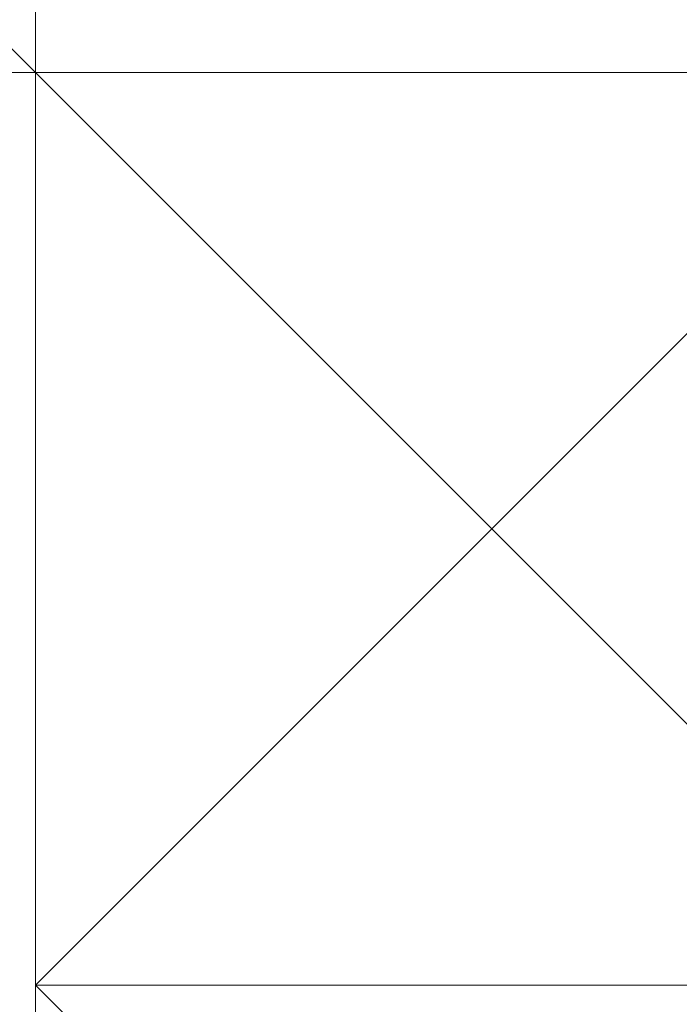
# Model space of a CAD drawing. Header units: inches. Extents: x -79624 to 52587, y -27526 to 10116.
# Tile 52 of 256: x 9780 to 9786, y -15014 to -15004. Entities that reach past the tile are written whole.
import ezdxf
from ezdxf import colors
from ezdxf.entities.mleader import LeaderData, LeaderLine
from ezdxf.math import Vec2, Vec3

# ---------------------------------------------------------------- set-up
doc = ezdxf.new("R2010")
doc.units = ezdxf.units.IN
doc.header["$MEASUREMENT"] = 0
doc.layers.add('- მექანიკური ნაწილი', color=7, linetype='Continuous', lineweight=18)
doc.layers.add('Dimensioning - General', color=7, linetype='Continuous')
doc.styles.add('CT', font='ARIALN.TTF', dxfattribs={"height": 200})
doc.styles.add('GENERATED_STYLE_1', font='txt')
doc.dimstyles.new('GENERATED_STYLE__1', dxfattribs={"dimtxt": 100, "dimasz": 76, "dimexe": 0.18, "dimexo": 0.0625, "dimgap": 0, "dimtad": 0, "dimdec": 0, "dimlfac": 0.1, "dimzin": 0, "dimdsep": 46, "dimtxsty": 'GENERATED_STYLE_1', "dimblk": 'ARROWHEAD_5', "dimblk1": 'ARROWHEAD_5', "dimblk2": 'ARROWHEAD_5', "dimcen": 0.09, "dimse1": 1, "dimse2": 1, "dimclrd": 7, "dimclre": 7, "dimclrt": 7, "dimadec": 0, "dimazin": 0, "dimtfac": 1, "dimtdec": 4, "dimtmove": 0, "dimatfit": 3, "dimfxl": 1, "dimtolj": 1, "dimtzin": 0, "dimarcsym": 0})
doc.dimstyles.new('GENERATED_STYLE__2', dxfattribs={"dimtxt": 100, "dimasz": 76, "dimexe": 0.18, "dimexo": 0.0625, "dimgap": 0, "dimtad": 0, "dimtih": 1, "dimtoh": 1, "dimdec": 0, "dimlfac": 0.1, "dimzin": 0, "dimdsep": 46, "dimtxsty": 'GENERATED_STYLE_1', "dimblk": 'ARROWHEAD_5', "dimblk1": 'ARROWHEAD_5', "dimblk2": 'ARROWHEAD_5', "dimcen": 0.09, "dimse1": 1, "dimse2": 1, "dimclrd": 7, "dimclre": 7, "dimclrt": 7, "dimadec": 0, "dimazin": 0, "dimtfac": 1, "dimtdec": 4, "dimtmove": 0, "dimatfit": 3, "dimfxl": 1, "dimtolj": 1, "dimtzin": 0, "dimarcsym": 0})

# ---------------------------------------------------------------- blocks, each defined once
blk = doc.blocks.new('ARROWHEAD_5')
at = {"linetype": 'Continuous', "lineweight": 0}
blk.add_hatch(color=0, dxfattribs=at).paths.add_polyline_path([(-1, 0.2679), (0, 0), (-1, -0.2679)])
at = {"color": 0, "linetype": 'Continuous', "lineweight": 0}
blk.add_line((0, 0), (-1, 0), dxfattribs=at)
blk = doc.blocks.new('*D249')
at = {"layer": 'Defpoints', "color": 0, "linetype": 'Continuous', "transparency": 16777216}
for p in [(358.5559, 209.2034), (25258.5559, 209.2034), (1258.5559, -26125.7224)]:
    blk.add_point(p, dxfattribs=at)
at = {"layer": 'Dimensioning - General', "color": 7, "linetype": 'Continuous', "lineweight": -2, "transparency": 16777216}
for p, q in [((358.5559, 133.2034), (358.5559, -12795.7235)), ((358.5559, -26049.7224), (358.5559, -13148.1045))]:
    blk.add_line(p, q, dxfattribs=at)
at = {"layer": 'Dimensioning - General', "color": 7, "linetype": 'Continuous', "lineweight": -2, "transparency": 16777216, "xscale": 76.00000000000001, "yscale": 76.00000000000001, "zscale": 76.00000000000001}
for p, rotation in [((358.5559, 209.2034), 90), ((358.5559, -26125.7224), 270)]:
    blk.add_blockref('ARROWHEAD_5', p, dxfattribs=dict(at, rotation=rotation))
at = {"layer": 'Dimensioning - General', "color": 7, "linetype": 'Continuous', "lineweight": 13, "transparency": 16777216, "insert": (358.5559, -12971.914), "char_height": 100, "attachment_point": 5, "rotation": 90, "style": 'GENERATED_STYLE_1'}
blk.add_mtext('\\A1;2633', dxfattribs=at)
blk = doc.blocks.new('*D264')
at = {"layer": 'Defpoints', "color": 0, "linetype": 'Continuous', "transparency": 16777216}
for p in [(7428.9684, -14429.1233), (51186.6282, -26125.7224), (51186.6282, -26425.7224)]:
    blk.add_point(p, dxfattribs=at)
at = {"layer": 'Dimensioning - General', "color": 7, "linetype": 'Continuous', "lineweight": -2, "transparency": 16777216}
for p, q in [((7504.9684, -26425.7224), (29120.8433, -26425.7224)), ((51110.6282, -26425.7224), (29468.4623, -26425.7224))]:
    blk.add_line(p, q, dxfattribs=at)
at = {"layer": 'Dimensioning - General', "color": 7, "linetype": 'Continuous', "lineweight": -2, "transparency": 16777216, "xscale": 76.00000000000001, "yscale": 76.00000000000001, "zscale": 76.00000000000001, "rotation": 180}
blk.add_blockref('ARROWHEAD_5', (7428.9684, -26425.7224), dxfattribs=at)
at = {"layer": 'Dimensioning - General', "color": 7, "linetype": 'Continuous', "lineweight": -2, "transparency": 16777216, "xscale": 76.00000000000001, "yscale": 76.00000000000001, "zscale": 76.00000000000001}
blk.add_blockref('ARROWHEAD_5', (51186.6282, -26425.7224), dxfattribs=at)
at = {"layer": 'Dimensioning - General', "color": 7, "linetype": 'Continuous', "lineweight": 13, "transparency": 16777216, "insert": (29294.6528, -26425.7224), "char_height": 100, "attachment_point": 5, "style": 'GENERATED_STYLE_1'}
blk.add_mtext('\\A1;4376', dxfattribs=at)
blk = doc.blocks.new('*D276')
at = {"layer": 'Defpoints', "color": 0, "linetype": 'Continuous', "transparency": 16777216}
for p in [(7428.9684, -14429.1233), (51786.6282, -14429.1233), (4328.7284, -18360.584)]:
    blk.add_point(p, dxfattribs=at)
at = {"layer": 'Dimensioning - General', "color": 7, "linetype": 'Continuous', "lineweight": -2, "transparency": 16777216}
for p, q in [((51786.6282, -14505.1233), (51786.6282, -16274.3827)), ((51786.6282, -18284.584), (51786.6282, -16531.5256))]:
    blk.add_line(p, q, dxfattribs=at)
at = {"layer": 'Dimensioning - General', "color": 7, "linetype": 'Continuous', "lineweight": -2, "transparency": 16777216, "xscale": 76.00000000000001, "yscale": 76.00000000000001, "zscale": 76.00000000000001}
for p, rotation in [((51786.6282, -14429.1233), 90), ((51786.6282, -18360.584), 270)]:
    blk.add_blockref('ARROWHEAD_5', p, dxfattribs=dict(at, rotation=rotation))
at = {"layer": 'Dimensioning - General', "color": 7, "linetype": 'Continuous', "lineweight": 13, "transparency": 16777216, "insert": (51786.6282, -16402.9541), "char_height": 100, "attachment_point": 5, "rotation": 90, "style": 'GENERATED_STYLE_1'}
blk.add_mtext('\\A1;393', dxfattribs=at)
blk = doc.blocks.new('_DotSmall')
at = {"color": 0, "linetype": 'ByBlock', "const_width": 0.5}
blk.add_lwpolyline([(-0.0625, 0, 1), (0.0625, 0, 1)], format="xyb", close=True, dxfattribs=at)

msp = doc.modelspace()

# ---------------------------------------------------------------- linework, layer by layer
at = {"layer": '- მექანიკური ნაწილი', "color": 7, "lineweight": 0}
for points in [[(9636.15189, -15004.73337), (9779.86434, -15004.73337), (9779.86434, -15031.67945), (9779.86434, -15004.73337), (9779.86434, -14968.80526), (9779.86434, -15004.73337), (9779.86434, -15031.67945), (9779.86434, -15004.73337), (9779.86434, -14968.80526), (9779.86434, -15004.73337), (9779.86434, -15031.67945), (9636.15189, -15031.67945)], [(9779.86434, -15004.73337), (9779.86434, -14968.80526), (9779.86434, -15004.73337)], [(9779.86434, -14968.80526), (9779.86434, -15004.73337), (9779.86434, -14968.80526)], [(9779.86434, -14968.80526), (9779.86434, -15417.90665)], [(9779.86434, -14968.80526), (9779.86434, -14977.78728), (9779.86434, -15040.66148), (9779.86434, -15067.60756), (9779.86434, -15103.53567), (10282.8579, -15103.53567)], [(9779.86434, -14968.80526), (9779.86434, -15004.73337), (9779.86434, -15031.67945), (9779.86434, -15004.73337), (9779.86434, -14968.80526)], [(10282.8579, -14986.76931), (9779.86434, -14986.76931), (9779.86434, -15004.73337), (9779.86434, -14986.76931), (9779.86434, -15004.73337), (9636.15189, -15004.73337)], [(10282.8579, -15004.73337), (9779.86434, -15004.73337), (9779.86434, -14986.76931), (9636.15189, -14986.76931), (9636.15189, -15004.73337), (9779.86434, -15004.73337), (9779.86434, -15031.67945), (10282.8579, -15031.67945)], [(9779.86434, -15004.73337), (9779.86434, -14986.76931)], [(9779.86434, -15004.73337), (9779.86434, -14986.76931)], [(9779.86434, -14986.76931), (9779.86434, -15004.73337)], [(9779.86434, -15004.73337), (9779.86434, -14986.76931)], [(9779.86434, -14986.76931), (9779.86434, -15004.73337)], [(9779.86434, -14986.76931), (9779.86434, -15004.73337), (10282.8579, -15004.73337)], [(9779.86434, -15067.60756), (9779.86434, -15031.67945), (9636.15189, -15031.67945), (9636.15189, -15004.73337), (9779.86434, -15004.73337), (10282.8579, -15004.73337)], [(9779.86434, -15040.66148), (9779.86434, -15004.73337), (9779.86434, -15040.66148)], [(9779.86434, -15004.73337), (9779.86434, -15004.73337)], [(9779.86434, -15004.73337), (9779.86434, -15004.73337)], [(9779.86434, -15004.73337), (9779.86434, -15040.66148), (9779.86434, -15004.73337)], [(9779.86434, -15040.66148), (9779.86434, -15004.73337)], [(9779.86434, -15040.66148), (9779.86434, -15004.73337), (9779.86434, -15040.66148), (9779.86434, -15004.73337), (9779.86434, -15031.67945), (10282.8579, -15031.67945)], [(10282.8579, -15004.73337), (9779.86434, -15004.73337), (9779.86434, -15031.67945), (10282.8579, -15031.67945)], [(10282.8579, -15148.44581), (9779.86434, -15148.44581), (9779.86434, -15103.53567), (9779.86434, -15148.44581), (9779.86434, -15193.35595), (9779.86434, -15139.46378), (9779.86434, -15094.55365), (9779.86434, -15040.66148), (9779.86434, -15004.73337), (9779.86434, -15040.66148), (9779.86434, -15094.55365), (9779.86434, -15139.46378), (9779.86434, -15193.35595), (9779.86434, -15148.44581), (9779.86434, -15193.35595), (10282.8579, -15193.35595)], [(9779.86434, -15013.71539), (9779.86434, -15013.71539)], [(9779.86434, -15013.71539), (9779.86434, -15013.71539)], [(9779.86434, -15013.71539), (9779.86434, -15022.69742)], [(9779.86434, -15022.69742), (9779.86434, -15013.71539)], [(9779.86434, -15013.71539), (9779.86434, -15013.71539)], [(9779.86434, -15013.71539), (9779.86434, -15022.69742)], [(9779.86434, -15022.69742), (9779.86434, -15013.71539)], [(9779.86434, -15013.71539), (9779.86434, -15013.71539)]]:
    msp.add_lwpolyline(points, dxfattribs=at)
for points in [[(9842.73853, -15408.92462), (9842.73853, -14977.78728), (9779.86434, -14968.80526), (9779.86434, -15417.90665)], [(9779.86434, -15040.66148), (9788.84636, -15040.66148), (9788.84636, -14977.78728), (9779.86434, -14977.78728)], [(9779.86434, -15013.71539), (9779.86434, -15022.69742)], [(9779.86434, -15013.71539), (9779.86434, -15022.69742)]]:
    msp.add_lwpolyline(points, close=True, dxfattribs=at)
at = {"layer": '- მექანიკური ნაწილი', "lineweight": 0}
for points in [[(9779.86434, -14977.78728), (9779.86434, -14986.76931), (9779.86434, -14995.75134), (9779.86434, -15004.73337), (9779.86434, -15013.71539), (9779.86434, -15004.73337), (9779.86434, -14995.75134), (9779.86434, -14986.76931), (9779.86434, -14977.78728)], [(9779.86434, -14995.75134), (9779.86434, -15004.73337), (9779.86434, -14995.75134)], [(9779.86434, -15004.73337), (9779.86434, -14995.75134), (9779.86434, -15004.73337)], [(9779.86434, -15004.73337), (9779.86434, -14995.75134), (9779.86434, -15004.73337)], [(9779.86434, -15004.73337), (9779.86434, -14995.75134), (9779.86434, -15004.73337)], [(9779.86434, -15004.73337), (9779.86434, -14995.75134), (9779.86434, -15004.73337)], [(9779.86434, -15004.73337), (9779.86434, -14995.75134), (9779.86434, -15004.73337)], [(9779.86434, -15004.73337), (9779.86434, -14995.75134), (9779.86434, -15004.73337)], [(9779.86434, -15004.73337), (9779.86434, -14995.75134), (9779.86434, -15004.73337)], [(9779.86434, -15004.73337), (9779.86434, -14995.75134), (9779.86434, -15004.73337)], [(9779.86434, -15004.73337), (9779.86434, -14995.75134), (9779.86434, -15004.73337)], [(9779.86434, -15004.73337), (9779.86434, -14995.75134), (9779.86434, -15004.73337)], [(9779.86434, -15004.73337), (9779.86434, -14995.75134), (9779.86434, -15004.73337)], [(9779.86434, -15004.73337), (9779.86434, -14995.75134), (9779.86434, -15004.73337)], [(9779.86434, -15004.73337), (9779.86434, -14995.75134), (9779.86434, -15004.73337)], [(9779.86434, -15004.73337), (9779.86434, -14995.75134), (9779.86434, -15004.73337)], [(9779.86434, -15004.73337), (9779.86434, -14995.75134), (9779.86434, -15004.73337)], [(9779.86434, -15004.73337), (9779.86434, -14995.75134), (9779.86434, -15004.73337)], [(9779.86434, -15004.73337), (9779.86434, -14995.75134), (9779.86434, -15004.73337)], [(9779.86434, -15004.73337), (9779.86434, -14995.75134), (9779.86434, -15004.73337)], [(9779.86434, -15004.73337), (9779.86434, -14995.75134), (9779.86434, -15004.73337)], [(9779.86434, -15004.73337), (9779.86434, -14995.75134), (9779.86434, -15004.73337)], [(9779.86434, -15004.73337), (9779.86434, -14995.75134), (9779.86434, -15004.73337)], [(9779.86434, -15004.73337), (9779.86434, -14995.75134), (9779.86434, -15004.73337)], [(9779.86434, -15004.73337), (9779.86434, -14995.75134), (9779.86434, -15004.73337)], [(9779.86434, -15004.73337), (9779.86434, -14995.75134), (9779.86434, -15004.73337)], [(9779.86434, -15004.73337), (9779.86434, -14995.75134), (9779.86434, -15004.73337)], [(9779.86434, -15004.73337), (9779.86434, -14995.75134), (9779.86434, -15004.73337)], [(9779.86434, -15004.73337), (9779.86434, -14995.75134), (9779.86434, -15004.73337)], [(9779.86434, -15004.73337), (9779.86434, -14995.75134), (9779.86434, -15004.73337)], [(9779.86434, -15004.73337), (9779.86434, -14995.75134), (9779.86434, -15004.73337)], [(9779.86434, -15004.73337), (9779.86434, -14995.75134), (9779.86434, -15004.73337)], [(9779.86434, -15004.73337), (9779.86434, -14995.75134), (9779.86434, -15004.73337)], [(9779.86434, -15004.73337), (9779.86434, -14995.75134), (9779.86434, -15004.73337)], [(9779.86434, -15004.73337), (9779.86434, -14995.75134), (9779.86434, -15004.73337)], [(9779.86434, -15004.73337), (9779.86434, -14995.75134), (9779.86434, -15004.73337)], [(9779.86434, -15004.73337), (9779.86434, -14995.75134), (9779.86434, -15004.73337)], [(9779.86434, -15004.73337), (9779.86434, -14995.75134), (9779.86434, -15004.73337)], [(9779.86434, -15004.73337), (9779.86434, -14995.75134), (9779.86434, -15004.73337)], [(9779.86434, -15004.73337), (9779.86434, -14995.75134), (9779.86434, -15004.73337)], [(9779.86434, -15004.73337), (9779.86434, -14995.75134), (9779.86434, -15004.73337)], [(9779.86434, -15004.73337), (9779.86434, -14995.75134), (9779.86434, -15004.73337)], [(9779.86434, -15004.73337), (9779.86434, -14995.75134), (9779.86434, -15004.73337)], [(9779.86434, -15004.73337), (9779.86434, -14995.75134), (9779.86434, -15004.73337)], [(9779.86434, -15004.73337), (9779.86434, -14995.75134), (9779.86434, -15004.73337)], [(9779.86434, -15004.73337), (9779.86434, -14995.75134), (9779.86434, -15004.73337)], [(9779.86434, -15004.73337), (9779.86434, -14995.75134), (9779.86434, -15004.73337)], [(9779.86434, -15004.73337), (9779.86434, -14995.75134), (9779.86434, -15004.73337)], [(9779.86434, -15004.73337), (9779.86434, -14995.75134), (9779.86434, -15004.73337)], [(9779.86434, -15004.73337), (9779.86434, -14995.75134), (9779.86434, -15004.73337)], [(9779.86434, -15004.73337), (9779.86434, -14995.75134), (9779.86434, -15004.73337)], [(9779.86434, -15004.73337), (9779.86434, -14995.75134), (9779.86434, -15004.73337)], [(9779.86434, -15004.73337), (9779.86434, -14995.75134), (9779.86434, -15004.73337)], [(9779.86434, -15004.73337), (9779.86434, -14995.75134), (9779.86434, -15004.73337)], [(9779.86434, -15004.73337), (9779.86434, -14995.75134), (9779.86434, -15004.73337)], [(9779.86434, -15004.73337), (9779.86434, -14995.75134), (9779.86434, -15004.73337)], [(9779.86434, -15004.73337), (9779.86434, -14995.75134), (9779.86434, -15004.73337)], [(9779.86434, -15004.73337), (9779.86434, -14995.75134), (9779.86434, -15004.73337)], [(9779.86434, -15004.73337), (9779.86434, -14995.75134), (9779.86434, -15004.73337)], [(9779.86434, -15004.73337), (9779.86434, -14995.75134), (9779.86434, -15004.73337)], [(9779.86434, -15004.73337), (9779.86434, -14995.75134), (9779.86434, -15004.73337)], [(9779.86434, -15004.73337), (9779.86434, -14995.75134), (9779.86434, -15004.73337)], [(9779.86434, -15004.73337), (9779.86434, -14995.75134), (9779.86434, -15004.73337)], [(9779.86434, -15004.73337), (9779.86434, -14995.75134), (9779.86434, -15004.73337)], [(9779.86434, -15004.73337), (9779.86434, -14995.75134), (9779.86434, -15004.73337)], [(9779.86434, -14995.75134), (9779.86434, -15004.73337), (9779.86434, -14995.75134)], [(9779.86434, -15004.73337), (9779.86434, -15004.73337)], [(9779.86434, -15004.73337), (9779.86434, -15013.71539), (9779.86434, -15004.73337)], [(9779.86434, -15004.73337), (9779.86434, -15004.73337)], [(9779.86434, -15004.73337), (9779.86434, -15013.71539), (9779.86434, -15004.73337)], [(9779.86434, -15004.73337), (9779.86434, -15004.73337)], [(9779.86434, -15013.71539), (9779.86434, -15004.73337), (9779.86434, -15013.71539)], [(9779.86434, -15004.73337), (9779.86434, -15004.73337)], [(9779.86434, -15013.71539), (9779.86434, -15004.73337), (9779.86434, -15013.71539)], [(9779.86434, -15004.73337), (9779.86434, -15004.73337)], [(9779.86434, -15013.71539), (9779.86434, -15004.73337), (9779.86434, -15013.71539)], [(9779.86434, -15004.73337), (9779.86434, -15004.73337)], [(9779.86434, -15013.71539), (9779.86434, -15004.73337), (9779.86434, -15013.71539)], [(9779.86434, -15004.73337), (9779.86434, -15004.73337)], [(9779.86434, -15004.73337), (9779.86434, -15004.73337)], [(9788.84636, -15013.71539), (9779.86434, -15004.73337), (9788.84636, -15013.71539)], [(9779.86434, -15004.73337), (9779.86434, -15004.73337)], [(9788.84636, -15013.71539), (9779.86434, -15004.73337), (9788.84636, -15013.71539)], [(9779.86434, -15004.73337), (9779.86434, -15004.73337)], [(9779.86434, -15004.73337), (9779.86434, -15004.73337)], [(9788.84636, -15004.73337), (9779.86434, -15004.73337), (9788.84636, -15004.73337)], [(9779.86434, -15004.73337), (9788.84636, -15004.73337), (9779.86434, -15004.73337)], [(9779.86434, -15004.73337), (9788.84636, -15004.73337), (9779.86434, -15004.73337)], [(9779.86434, -15004.73337), (9779.86434, -15004.73337)], [(9788.84636, -15004.73337), (9779.86434, -15004.73337), (9788.84636, -15004.73337)], [(9779.86434, -15004.73337), (9779.86434, -15004.73337)], [(9788.84636, -15004.73337), (9779.86434, -15004.73337), (9788.84636, -15004.73337)], [(9779.86434, -15004.73337), (9779.86434, -15004.73337)], [(9788.84636, -15004.73337), (9779.86434, -15004.73337), (9788.84636, -15004.73337)], [(9779.86434, -15004.73337), (9779.86434, -15004.73337)], [(9788.84636, -15004.73337), (9779.86434, -15004.73337), (9788.84636, -15004.73337)], [(9779.86434, -15004.73337), (9779.86434, -15004.73337)], [(9779.86434, -15004.73337), (9779.86434, -15004.73337)], [(9779.86434, -15013.71539), (9779.86434, -15004.73337), (9779.86434, -15013.71539)], [(9779.86434, -15004.73337), (9779.86434, -15004.73337)], [(9779.86434, -15013.71539), (9779.86434, -15004.73337), (9779.86434, -15013.71539)], [(9779.86434, -15004.73337), (9779.86434, -15004.73337)], [(9779.86434, -15013.71539), (9779.86434, -15004.73337), (9779.86434, -15013.71539)], [(9779.86434, -15004.73337), (9779.86434, -15004.73337)], [(9779.86434, -15013.71539), (9779.86434, -15004.73337), (9779.86434, -15013.71539)], [(9779.86434, -15004.73337), (9779.86434, -15004.73337)], [(9779.86434, -15013.71539), (9779.86434, -15004.73337), (9779.86434, -15013.71539)], [(9779.86434, -15004.73337), (9779.86434, -15004.73337)], [(9779.86434, -15013.71539), (9779.86434, -15004.73337), (9779.86434, -15013.71539)], [(9779.86434, -15004.73337), (9779.86434, -15004.73337)], [(9779.86434, -15013.71539), (9779.86434, -15004.73337), (9779.86434, -15013.71539)], [(9779.86434, -15004.73337), (9779.86434, -15004.73337)], [(9779.86434, -15013.71539), (9779.86434, -15004.73337), (9779.86434, -15013.71539)], [(9779.86434, -15004.73337), (9779.86434, -15004.73337)], [(9779.86434, -15013.71539), (9779.86434, -15004.73337), (9779.86434, -15013.71539)], [(9779.86434, -15004.73337), (9779.86434, -15004.73337)], [(9779.86434, -15013.71539), (9779.86434, -15004.73337), (9779.86434, -15013.71539)], [(9779.86434, -15004.73337), (9779.86434, -15004.73337)], [(9779.86434, -15013.71539), (9779.86434, -15004.73337), (9779.86434, -15013.71539)], [(9779.86434, -15004.73337), (9779.86434, -15004.73337)], [(9779.86434, -15004.73337), (9779.86434, -15004.73337)], [(9788.84636, -15013.71539), (9779.86434, -15004.73337), (9788.84636, -15013.71539)], [(9779.86434, -15004.73337), (9779.86434, -15004.73337)], [(9788.84636, -15013.71539), (9779.86434, -15004.73337), (9788.84636, -15013.71539)], [(9779.86434, -15004.73337), (9779.86434, -15004.73337)], [(9779.86434, -15004.73337), (9779.86434, -15004.73337)], [(9788.84636, -15004.73337), (9779.86434, -15004.73337), (9788.84636, -15004.73337)], [(9779.86434, -15004.73337), (9788.84636, -15004.73337), (9779.86434, -15004.73337)], [(9779.86434, -15004.73337), (9788.84636, -15004.73337), (9779.86434, -15004.73337)], [(9779.86434, -15004.73337), (9779.86434, -15004.73337)], [(9788.84636, -15004.73337), (9779.86434, -15004.73337), (9788.84636, -15004.73337)], [(9779.86434, -15004.73337), (9779.86434, -15004.73337)], [(9788.84636, -15004.73337), (9779.86434, -15004.73337), (9788.84636, -15004.73337)], [(9779.86434, -15004.73337), (9779.86434, -15004.73337)], [(9788.84636, -15004.73337), (9779.86434, -15004.73337), (9788.84636, -15004.73337)], [(9779.86434, -15004.73337), (9779.86434, -15004.73337)], [(9788.84636, -15004.73337), (9779.86434, -15004.73337), (9788.84636, -15004.73337)], [(9779.86434, -15004.73337), (9779.86434, -15004.73337)], [(9779.86434, -15004.73337), (9779.86434, -15004.73337)], [(9779.86434, -15013.71539), (9779.86434, -15004.73337), (9779.86434, -15013.71539)], [(9779.86434, -15004.73337), (9779.86434, -15004.73337)], [(9779.86434, -15013.71539), (9779.86434, -15004.73337), (9779.86434, -15013.71539)], [(9779.86434, -15004.73337), (9779.86434, -15004.73337)], [(9779.86434, -15013.71539), (9779.86434, -15004.73337), (9779.86434, -15013.71539)], [(9779.86434, -15004.73337), (9779.86434, -15004.73337)], [(9779.86434, -15013.71539), (9779.86434, -15004.73337), (9779.86434, -15013.71539)], [(9779.86434, -15004.73337), (9779.86434, -15004.73337)], [(9779.86434, -15013.71539), (9779.86434, -15004.73337), (9779.86434, -15013.71539)], [(9779.86434, -15004.73337), (9779.86434, -15004.73337)], [(9779.86434, -15013.71539), (9779.86434, -15004.73337), (9779.86434, -15013.71539)], [(9779.86434, -15004.73337), (9779.86434, -15004.73337)], [(9779.86434, -15013.71539), (9779.86434, -15004.73337), (9779.86434, -15013.71539)], [(9779.86434, -15004.73337), (9779.86434, -15004.73337)], [(9779.86434, -15013.71539), (9779.86434, -15004.73337), (9779.86434, -15013.71539)], [(9779.86434, -15004.73337), (9779.86434, -15004.73337)], [(9779.86434, -15013.71539), (9779.86434, -15004.73337), (9779.86434, -15013.71539)], [(9779.86434, -15004.73337), (9779.86434, -15004.73337)], [(9779.86434, -15013.71539), (9779.86434, -15004.73337), (9779.86434, -15013.71539)], [(9779.86434, -15004.73337), (9779.86434, -15004.73337)], [(9779.86434, -15013.71539), (9779.86434, -15004.73337), (9779.86434, -15013.71539)], [(9779.86434, -15004.73337), (9779.86434, -15004.73337)], [(9779.86434, -15004.73337), (9779.86434, -15004.73337)], [(9788.84636, -15013.71539), (9779.86434, -15004.73337), (9788.84636, -15013.71539)], [(9779.86434, -15004.73337), (9779.86434, -15004.73337)], [(9788.84636, -15013.71539), (9779.86434, -15004.73337), (9788.84636, -15013.71539)], [(9779.86434, -15004.73337), (9779.86434, -15004.73337)], [(9779.86434, -15004.73337), (9779.86434, -15004.73337)], [(9788.84636, -15004.73337), (9779.86434, -15004.73337), (9788.84636, -15004.73337)], [(9779.86434, -15004.73337), (9788.84636, -15004.73337), (9779.86434, -15004.73337)], [(9779.86434, -15004.73337), (9788.84636, -15004.73337), (9779.86434, -15004.73337)], [(9779.86434, -15004.73337), (9779.86434, -15004.73337)], [(9788.84636, -15004.73337), (9779.86434, -15004.73337), (9788.84636, -15004.73337)], [(9779.86434, -15004.73337), (9779.86434, -15004.73337)], [(9788.84636, -15004.73337), (9779.86434, -15004.73337), (9788.84636, -15004.73337)], [(9779.86434, -15004.73337), (9779.86434, -15004.73337)], [(9788.84636, -15004.73337), (9779.86434, -15004.73337), (9788.84636, -15004.73337)], [(9779.86434, -15004.73337), (9779.86434, -15004.73337)], [(9788.84636, -15004.73337), (9779.86434, -15004.73337), (9788.84636, -15004.73337)], [(9779.86434, -15004.73337), (9779.86434, -15004.73337)], [(9779.86434, -15004.73337), (9779.86434, -15004.73337)], [(9779.86434, -15013.71539), (9779.86434, -15004.73337), (9779.86434, -15013.71539)], [(9779.86434, -15004.73337), (9779.86434, -15004.73337)], [(9779.86434, -15013.71539), (9779.86434, -15004.73337), (9779.86434, -15013.71539)], [(9779.86434, -15004.73337), (9779.86434, -15004.73337)], [(9779.86434, -15013.71539), (9779.86434, -15004.73337), (9779.86434, -15013.71539)], [(9779.86434, -15004.73337), (9779.86434, -15004.73337)], [(9779.86434, -15013.71539), (9779.86434, -15004.73337), (9779.86434, -15013.71539)], [(9779.86434, -15004.73337), (9779.86434, -15004.73337)], [(9779.86434, -15013.71539), (9779.86434, -15004.73337), (9779.86434, -15013.71539)], [(9779.86434, -15004.73337), (9779.86434, -15004.73337)], [(9779.86434, -15013.71539), (9779.86434, -15004.73337), (9779.86434, -15013.71539)], [(9779.86434, -15004.73337), (9779.86434, -15004.73337)], [(9779.86434, -15013.71539), (9779.86434, -15004.73337), (9779.86434, -15013.71539)], [(9797.82839, -15013.71539), (9788.84636, -15013.71539), (9788.84636, -15004.73337), (9779.86434, -15013.71539), (9788.84636, -15004.73337), (9788.84636, -15013.71539), (9779.86434, -15013.71539), (9788.84636, -15004.73337), (9788.84636, -15013.71539), (9779.86434, -15013.71539), (9788.84636, -15013.71539), (9788.84636, -15022.69742), (9788.84636, -15013.71539), (9788.84636, -15022.69742), (9797.82839, -15022.69742), (9788.84636, -15022.69742), (9788.84636, -15013.71539), (9797.82839, -15013.71539)], [(9779.86434, -15004.73337), (9779.86434, -15004.73337)], [(9779.86434, -15004.73337), (9779.86434, -15013.71539), (9779.86434, -15004.73337)], [(9779.86434, -15013.71539), (9779.86434, -15013.71539)], [(9779.86434, -15013.71539), (9779.86434, -15013.71539)], [(9779.86434, -15013.71539), (9788.84636, -15013.71539), (9779.86434, -15013.71539)], [(9779.86434, -15013.71539), (9779.86434, -15013.71539)], [(9788.84636, -15013.71539), (9779.86434, -15013.71539), (9788.84636, -15013.71539)], [(9779.86434, -15013.71539), (9779.86434, -15013.71539)], [(9788.84636, -15013.71539), (9779.86434, -15013.71539), (9788.84636, -15013.71539)], [(9779.86434, -15013.71539), (9779.86434, -15013.71539)], [(9788.84636, -15013.71539), (9779.86434, -15013.71539), (9788.84636, -15013.71539)], [(9779.86434, -15013.71539), (9779.86434, -15013.71539)], [(9788.84636, -15013.71539), (9779.86434, -15013.71539), (9788.84636, -15013.71539)], [(9779.86434, -15013.71539), (9788.84636, -15013.71539), (9779.86434, -15013.71539)], [(9779.86434, -15013.71539), (9779.86434, -15013.71539)], [(9788.84636, -15013.71539), (9779.86434, -15013.71539), (9788.84636, -15013.71539)], [(9779.86434, -15013.71539), (9779.86434, -15013.71539)], [(9788.84636, -15013.71539), (9779.86434, -15013.71539), (9788.84636, -15013.71539)], [(9779.86434, -15013.71539), (9779.86434, -15013.71539)], [(9788.84636, -15013.71539), (9779.86434, -15013.71539), (9788.84636, -15013.71539)], [(9779.86434, -15013.71539), (9779.86434, -15013.71539)], [(9788.84636, -15013.71539), (9779.86434, -15013.71539), (9788.84636, -15013.71539)], [(9779.86434, -15013.71539), (9779.86434, -15013.71539)], [(9788.84636, -15013.71539), (9779.86434, -15013.71539), (9788.84636, -15013.71539)], [(9779.86434, -15013.71539), (9779.86434, -15013.71539)], [(9788.84636, -15013.71539), (9779.86434, -15013.71539), (9788.84636, -15013.71539)], [(9779.86434, -15013.71539), (9779.86434, -15013.71539)], [(9788.84636, -15013.71539), (9779.86434, -15013.71539), (9788.84636, -15013.71539)], [(9779.86434, -15013.71539), (9779.86434, -15013.71539)], [(9788.84636, -15013.71539), (9779.86434, -15013.71539), (9788.84636, -15013.71539)], [(9779.86434, -15013.71539), (9779.86434, -15013.71539)], [(9788.84636, -15013.71539), (9779.86434, -15013.71539), (9788.84636, -15013.71539)], [(9779.86434, -15013.71539), (9779.86434, -15013.71539)], [(9788.84636, -15013.71539), (9779.86434, -15013.71539), (9788.84636, -15013.71539)], [(9779.86434, -15013.71539), (9779.86434, -15013.71539)], [(9788.84636, -15013.71539), (9779.86434, -15013.71539), (9788.84636, -15013.71539)], [(9779.86434, -15013.71539), (9788.84636, -15013.71539), (9779.86434, -15013.71539)], [(9779.86434, -15013.71539), (9779.86434, -15013.71539)], [(9788.84636, -15013.71539), (9779.86434, -15013.71539), (9788.84636, -15013.71539)], [(9779.86434, -15013.71539), (9779.86434, -15013.71539)], [(9788.84636, -15013.71539), (9779.86434, -15013.71539), (9788.84636, -15013.71539)], [(9779.86434, -15013.71539), (9779.86434, -15013.71539)], [(9788.84636, -15013.71539), (9779.86434, -15013.71539), (9788.84636, -15013.71539)], [(9779.86434, -15013.71539), (9779.86434, -15013.71539)], [(9788.84636, -15013.71539), (9779.86434, -15013.71539), (9788.84636, -15013.71539)], [(9779.86434, -15013.71539), (9779.86434, -15013.71539)], [(9788.84636, -15013.71539), (9779.86434, -15013.71539), (9788.84636, -15013.71539)], [(9779.86434, -15013.71539), (9779.86434, -15013.71539)], [(9788.84636, -15013.71539), (9779.86434, -15013.71539), (9788.84636, -15013.71539)], [(9779.86434, -15013.71539), (9779.86434, -15013.71539)], [(9788.84636, -15013.71539), (9779.86434, -15013.71539), (9788.84636, -15013.71539)], [(9779.86434, -15013.71539), (9779.86434, -15013.71539)], [(9788.84636, -15013.71539), (9779.86434, -15013.71539), (9788.84636, -15013.71539)], [(9779.86434, -15013.71539), (9779.86434, -15013.71539)], [(9788.84636, -15013.71539), (9779.86434, -15013.71539), (9788.84636, -15013.71539)], [(9779.86434, -15013.71539), (9779.86434, -15013.71539)], [(9788.84636, -15013.71539), (9779.86434, -15013.71539), (9788.84636, -15013.71539)], [(9779.86434, -15013.71539), (9779.86434, -15013.71539)], [(9788.84636, -15013.71539), (9779.86434, -15013.71539), (9788.84636, -15013.71539)], [(9779.86434, -15013.71539), (9788.84636, -15013.71539), (9779.86434, -15013.71539)], [(9779.86434, -15013.71539), (9779.86434, -15013.71539)], [(9788.84636, -15013.71539), (9779.86434, -15013.71539), (9788.84636, -15013.71539)], [(9779.86434, -15013.71539), (9779.86434, -15013.71539)], [(9788.84636, -15013.71539), (9779.86434, -15013.71539), (9788.84636, -15013.71539)], [(9779.86434, -15013.71539), (9779.86434, -15013.71539)], [(9788.84636, -15013.71539), (9779.86434, -15013.71539), (9788.84636, -15013.71539)], [(9779.86434, -15013.71539), (9779.86434, -15013.71539)], [(9788.84636, -15013.71539), (9779.86434, -15013.71539), (9788.84636, -15013.71539)], [(9779.86434, -15013.71539), (9779.86434, -15013.71539)], [(9788.84636, -15013.71539), (9779.86434, -15013.71539), (9788.84636, -15013.71539)], [(9779.86434, -15013.71539), (9779.86434, -15013.71539)], [(9788.84636, -15013.71539), (9779.86434, -15013.71539), (9788.84636, -15013.71539)], [(9779.86434, -15013.71539), (9779.86434, -15013.71539)], [(9788.84636, -15013.71539), (9779.86434, -15013.71539), (9788.84636, -15013.71539)], [(9779.86434, -15013.71539), (9779.86434, -15013.71539)], [(9779.86434, -15013.71539), (9788.84636, -15013.71539), (9779.86434, -15013.71539)], [(9779.86434, -15013.71539), (9788.84636, -15013.71539)], [(9779.86434, -15013.71539), (9788.84636, -15013.71539)]]:
    msp.add_lwpolyline(points, dxfattribs=at)
for points in [[(9770.88231, -14995.75134), (9779.86434, -15004.73337), (9779.86434, -14995.75134)], [(9788.84636, -15004.73337), (9779.86434, -15004.73337), (9779.86434, -14995.75134)], [(9779.86434, -15004.73337), (9788.84636, -15004.73337), (9779.86434, -14995.75134)], [(9788.84636, -15004.73337), (9779.86434, -15004.73337), (9779.86434, -14995.75134)], [(9779.86434, -15004.73337), (9788.84636, -15004.73337), (9779.86434, -14995.75134)], [(9788.84636, -15004.73337), (9779.86434, -15004.73337), (9779.86434, -14995.75134)], [(9779.86434, -15004.73337), (9788.84636, -15004.73337), (9779.86434, -14995.75134)], [(9788.84636, -15013.71539), (9779.86434, -15013.71539), (9779.86434, -15004.73337)], [(9788.84636, -15004.73337), (9788.84636, -15013.71539), (9779.86434, -15004.73337)], [(9779.86434, -15013.71539), (9788.84636, -15004.73337), (9779.86434, -15004.73337)], [(9788.84636, -15013.71539), (9779.86434, -15013.71539), (9779.86434, -15004.73337)], [(9788.84636, -15004.73337), (9788.84636, -15013.71539), (9779.86434, -15004.73337)], [(9779.86434, -15013.71539), (9788.84636, -15004.73337), (9779.86434, -15004.73337)], [(9788.84636, -15013.71539), (9779.86434, -15013.71539), (9779.86434, -15004.73337)], [(9788.84636, -15004.73337), (9788.84636, -15013.71539), (9779.86434, -15004.73337)], [(9779.86434, -15013.71539), (9788.84636, -15004.73337), (9779.86434, -15004.73337)], [(9788.84636, -15013.71539), (9779.86434, -15013.71539)], [(9779.86434, -15013.71539), (9788.84636, -15022.69742), (9788.84636, -15013.71539)]]:
    msp.add_lwpolyline(points, close=True, dxfattribs=at)

# ---------------------------------------------------------------- dimensions: what is measured, and where the dimension line sits
at = {"layer": 'Dimensioning - General', "color": 7, "linetype": 'Continuous', "lineweight": 13}
for base, p1, p2, picture, middle in [((358.55594, 209.20337), (1258.55593, -26125.72241), (25258.55593, 209.20337), '*D249', (358.55594, -12971.91402)), ((51786.62821, -14429.12325), (4328.72843, -18360.58402), (7428.96845, -14429.12325), '*D276', (51786.62821, -16402.95414))]:
    dim = msp.add_linear_dim(base=base, p1=p1, p2=p2, angle=90, dimstyle='GENERATED_STYLE__1', dxfattribs=at)
    dim.commit()
    dim.dimension.update_dxf_attribs({"geometry": picture, "text_midpoint": middle, "dimtype": 160, "text_rotation": 90})
dim = msp.add_linear_dim(base=(51186.62821, -26425.72242), p1=(7428.96845, -14429.12325), p2=(51186.62821, -26125.72241), dimstyle='GENERATED_STYLE__2', dxfattribs=at)
dim.commit()
dim.dimension.update_dxf_attribs({"geometry": '*D264', "text_midpoint": (29294.65282, -26425.72242), "dimtype": 160})

# ---------------------------------------------------------------- leaders
at = {"layer": '- მექანიკური ნაწილი', "color": 7}
ml = msp.add_multileader_mtext('Standard', dxfattribs=at)
ml.set_content('{\\fSylfaen|b1|i0|c0|p18;FDB-ROOF  \\fSylfaen|b0|i0|c0|p18;\\C1;QF-2            \\C7;N2XH FE180 E90-4X2.5}', color=7, style='CT')
ml.set_leader_properties()
ml.set_arrow_properties(name='DOTSMALL')
ml.build(insert=Vec2(0, 0))
ml.multileader.update_dxf_attribs({"has_dogleg": 0, "text_left_attachment_type": 6, "text_right_attachment_type": 6, "dogleg_length": 9, "arrow_head_size": 215.76216})
ctx = ml.context
ctx.base_point, ctx.char_height, ctx.arrow_head_size, ctx.landing_gap_size, ctx.plane_origin = Vec3(8390.91148, -14136.45006), 214.21600799, 215.76216, 71.92072, Vec3(-12326.21267, -34545.50914)
ctx.left_attachment, ctx.right_attachment, ctx.text_align_type = 6, 6, 1
notes = []
notes.append((ctx, [(0, (1, 1, 0), (11662.84716, -14136.45006), (-1, 0), 9, [(2, [(10462.49845, -15148.44581)], 0, [])])]))
ctx.mtext.insert, ctx.mtext.width, ctx.mtext.defined_height, ctx.mtext.alignment, ctx.mtext.flow_direction = Vec3(10022.37932, -13879.39085), 3165.613385, 305.10903, 2, 5
for ctx, leaders in notes:
    for number, flags, end, landing, length, lines in leaders:
        leader = LeaderData()
        leader.index, (leader.has_last_leader_line, leader.has_dogleg_vector, leader.attachment_direction) = number, flags
        leader.last_leader_point, leader.dogleg_vector, leader.dogleg_length = Vec3(end), Vec3(landing), length
        for number, points, colour, breaks in lines:
            line = LeaderLine()
            line.index, line.vertices, line.color, line.breaks = number, Vec3.list(points), colors.encode_raw_color(colour), breaks
            leader.lines.append(line)
        ctx.leaders.append(leader)

doc.saveas('drawing.dxf')
